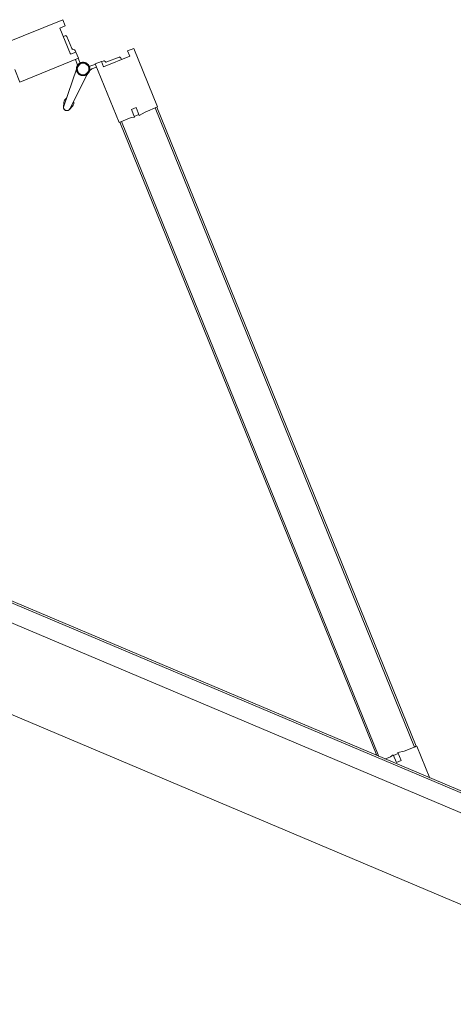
# Model space of a CAD drawing. Header units: millimetres. Extents: x 1512 to 2105, y 794 to 1149.
# Tile 217 of 256: x 1788.422 to 1788.944, y 1106.435 to 1107.619. Entities that reach past the tile are written whole.
import ezdxf

# ---------------------------------------------------------------- set-up
doc = ezdxf.new("R2010")
doc.units = ezdxf.units.MM
doc.layers.add('A-DOOR', color=31, linetype='Continuous', lineweight=9)

# ---------------------------------------------------------------- blocks, each defined once
blk = doc.blocks.new('5-panel_Bi-fold_external_door_10806 - Type 1-225860-اول')
at = {"layer": 'A-DOOR'}
for p, q in [((-1.6227, 0.7434), (-1.6764, 0.6897)), ((-1.617, 0.7378), (-1.6227, 0.7434)), ((-1.6219, 0.7328), (-1.617, 0.7378)), ((-1.5312, 0.7343), (-1.5553, 0.7103)), ((-1.5305, 0.7449), (-1.5362, 0.7393)), ((-1.5362, 0.7393), (-1.5312, 0.7343)), ((-1.4768, 0.6912), (-1.5305, 0.7449)), ((-1.5979, 0.7088), (-1.6219, 0.7328)), ((-1.6124, 0.7268), (-1.6142, 0.7251)), ((-1.6124, 0.7268), (-1.6142, 0.7251)), ((-1.6124, 0.7268), (-1.6142, 0.7251)), ((-1.5992, 0.7157), (-1.6103, 0.7268)), ((-1.5429, 0.7284), (-1.554, 0.7173)), ((-1.539, 0.7266), (-1.5407, 0.7284)), ((-1.539, 0.7266), (-1.5407, 0.7284)), ((-1.539, 0.7266), (-1.5407, 0.7284)), ((-1.593, 0.7137), (-1.5979, 0.7088)), ((-1.5931, 0.7136), (-1.5946, 0.715)), ((-1.5873, 0.7081), (-1.593, 0.7137)), ((-1.5602, 0.7153), (-1.5659, 0.7096)), ((-1.5553, 0.7103), (-1.5602, 0.7153)), ((-1.5586, 0.7165), (-1.56, 0.7151)), ((-1.641, 0.6543), (-1.5873, 0.7081)), ((-1.5901, 0.7052), (-1.5858, 0.701)), ((-1.5821, 0.7025), (-1.5875, 0.7079)), ((-1.5657, 0.7094), (-1.5713, 0.7039)), ((-1.5706, 0.7031), (-1.5708, 0.7033)), ((-1.5706, 0.7031), (-1.5708, 0.7033)), ((-1.5706, 0.7031), (-1.5708, 0.7033)), ((-1.5706, 0.7031), (-1.5708, 0.7033)), ((-1.5706, 0.7031), (-1.5708, 0.7033)), ((-1.5706, 0.7031), (-1.5708, 0.7033)), ((-1.5706, 0.7031), (-1.5708, 0.7033)), ((-1.5706, 0.7031), (-1.5708, 0.7033)), ((-1.5706, 0.7031), (-1.5708, 0.7033)), ((-1.5673, 0.7025), (-1.5631, 0.7068)), ((-1.5659, 0.7096), (-1.5121, 0.6558)), ((-1.5844, 0.695), (-1.5811, 0.648)), ((-1.5731, 0.648), (-1.5698, 0.695)), ((-1.4883, 0.6797), (-1.4768, 0.6912)), ((-1.4789, 0.6891), (-1.4775, 0.6905)), ((-1.4789, 0.6891), (-0.8926, 0.1027)), ((-1.4775, 0.6905), (-0.8912, 0.1042)), ((-1.5045, 0.6762), (-1.5003, 0.6804)), ((-1.4974, 0.6691), (-1.5045, 0.6762)), ((-1.5003, 0.6804), (-1.493, 0.6731)), ((-1.493, 0.6731), (-1.4883, 0.6797)), ((-1.6526, 0.6659), (-1.641, 0.6543)), ((-1.5121, 0.6558), (-1.501, 0.667)), ((-1.501, 0.667), (-1.4974, 0.6691)), ((-1.4982, 0.6698), (-1.4939, 0.6741)), ((-1.5827, 0.6523), (-1.5809, 0.647)), ((-1.5827, 0.6523), (-1.5811, 0.648)), ((-1.5809, 0.647), (-1.5827, 0.6523)), ((-1.5733, 0.647), (-1.5714, 0.6523)), ((-1.5714, 0.6523), (-1.5733, 0.647)), ((-1.5714, 0.6523), (-1.5731, 0.648)), ((-1.5114, 0.6566), (-1.51, 0.658)), ((-1.5114, 0.6566), (-0.9303, 0.0755)), ((-1.51, 0.658), (-0.9275, 0.0755)), ((-1.5809, 0.647), (-1.5811, 0.648)), ((-1.5733, 0.647), (-1.5732, 0.6474)), ((-0.8905, 0.1049), (-0.902, 0.0933)), ((-0.8912, 0.1042), (-0.8926, 0.1027)), ((-0.861, 0.0755), (-0.8905, 0.1049)), ((-0.9126, 0.0842), (-0.9147, 0.0807)), ((-0.9055, 0.0771), (-0.9126, 0.0842)), ((-0.9076, 0.0877), (-0.9118, 0.0835)), ((-0.902, 0.0933), (-0.9086, 0.0887)), ((-0.9086, 0.0887), (-0.9012, 0.0814)), ((2.581, 0.0759), (-2.331, 0.0759)), ((2.581, 0.0737), (-2.331, 0.0737)), ((-0.9147, 0.0807), (-0.9199, 0.0755)), ((-0.9012, 0.0814), (-0.9055, 0.0771)), ((-2.331, 0.0516), (2.581, 0.0516)), ((-2.331, -0.05), (2.581, -0.05))]:
    blk.add_line(p, q, dxfattribs=at)
at = {"layer": 'A-DOOR', "flags": 128}
for points in [[(-1.5771, 0.7063), (-1.5774, 0.7063), (-1.5777, 0.7063), (-1.578, 0.7063), (-1.5784, 0.7062), (-1.5787, 0.7062), (-1.579, 0.7061), (-1.5793, 0.706), (-1.5796, 0.7059), (-1.5799, 0.7058), (-1.5802, 0.7057), (-1.5805, 0.7056), (-1.5808, 0.7054), (-1.5811, 0.7053), (-1.5813, 0.7051), (-1.5816, 0.7049), (-1.5819, 0.7048), (-1.5821, 0.7046), (-1.5824, 0.7044), (-1.5826, 0.7041), (-1.5828, 0.7039), (-1.583, 0.7037), (-1.5832, 0.7034), (-1.5834, 0.7032), (-1.5836, 0.7029), (-1.5838, 0.7027), (-1.584, 0.7024), (-1.5841, 0.7021), (-1.5843, 0.7018), (-1.5844, 0.7015), (-1.5845, 0.7012), (-1.5846, 0.7009), (-1.5847, 0.7006), (-1.5848, 0.7003), (-1.5849, 0.7), (-1.585, 0.6997), (-1.585, 0.6994), (-1.585, 0.6991), (-1.5851, 0.6987), (-1.5851, 0.6984), (-1.5851, 0.6981), (-1.5851, 0.6978), (-1.585, 0.6975), (-1.585, 0.6972), (-1.5849, 0.6968), (-1.5849, 0.6965), (-1.5848, 0.6962), (-1.5847, 0.6959), (-1.5846, 0.6956), (-1.5845, 0.6953), (-1.5844, 0.695), (-1.5842, 0.6947), (-1.5841, 0.6944), (-1.5839, 0.6942), (-1.5837, 0.6939), (-1.5836, 0.6936), (-1.5834, 0.6934), (-1.5832, 0.6931), (-1.5829, 0.6929), (-1.5827, 0.6927), (-1.5825, 0.6924), (-1.5822, 0.6922), (-1.582, 0.692), (-1.5817, 0.6918), (-1.5815, 0.6917), (-1.5812, 0.6915), (-1.5809, 0.6913), (-1.5806, 0.6912), (-1.5804, 0.691), (-1.5801, 0.6909), (-1.5798, 0.6908), (-1.5795, 0.6907), (-1.5792, 0.6906), (-1.5788, 0.6905), (-1.5785, 0.6905), (-1.5782, 0.6904), (-1.5779, 0.6904), (-1.5776, 0.6904), (-1.5773, 0.6903), (-1.5771, 0.6903)], [(-1.5845, 0.7012), (-1.5846, 0.7009), (-1.5847, 0.7006), (-1.5848, 0.7003), (-1.5849, 0.7), (-1.585, 0.6997), (-1.585, 0.6994), (-1.585, 0.6991), (-1.5851, 0.6987), (-1.5851, 0.6984), (-1.5851, 0.6981), (-1.5851, 0.6978), (-1.585, 0.6975), (-1.585, 0.6972), (-1.5849, 0.6968), (-1.5849, 0.6965), (-1.5848, 0.6962), (-1.5847, 0.6959), (-1.5846, 0.6956), (-1.5845, 0.6953)], [(-1.5845, 0.7012), (-1.5846, 0.7009), (-1.5847, 0.7006), (-1.5848, 0.7003), (-1.5849, 0.7), (-1.585, 0.6997), (-1.585, 0.6994), (-1.585, 0.6991), (-1.5851, 0.6987), (-1.5851, 0.6984), (-1.5851, 0.6981), (-1.5851, 0.6978), (-1.585, 0.6975), (-1.585, 0.6972), (-1.5849, 0.6968), (-1.5849, 0.6965), (-1.5848, 0.6962), (-1.5847, 0.6959), (-1.5846, 0.6956), (-1.5845, 0.6953)], [(-1.5845, 0.7012), (-1.5846, 0.7009), (-1.5847, 0.7006), (-1.5848, 0.7003), (-1.5849, 0.7), (-1.585, 0.6997), (-1.585, 0.6994), (-1.585, 0.6991), (-1.5851, 0.6987), (-1.5851, 0.6984), (-1.5851, 0.6981), (-1.5851, 0.6978), (-1.585, 0.6975), (-1.585, 0.6972), (-1.5849, 0.6968), (-1.5849, 0.6965), (-1.5848, 0.6962), (-1.5847, 0.6959), (-1.5846, 0.6956), (-1.5845, 0.6953)], [(-1.5845, 0.7012), (-1.5846, 0.7009), (-1.5847, 0.7006), (-1.5848, 0.7003), (-1.5849, 0.7), (-1.585, 0.6997), (-1.585, 0.6994), (-1.585, 0.6991), (-1.5851, 0.6987), (-1.5851, 0.6984), (-1.5851, 0.6981), (-1.5851, 0.6978), (-1.585, 0.6975), (-1.585, 0.6972), (-1.5849, 0.6968), (-1.5849, 0.6965), (-1.5848, 0.6962), (-1.5847, 0.6959), (-1.5846, 0.6956), (-1.5845, 0.6953)], [(-1.5845, 0.7012), (-1.5846, 0.7009), (-1.5847, 0.7006), (-1.5848, 0.7003), (-1.5849, 0.7), (-1.585, 0.6997), (-1.585, 0.6994), (-1.585, 0.6991), (-1.5851, 0.6987), (-1.5851, 0.6984), (-1.5851, 0.6981), (-1.5851, 0.6978), (-1.585, 0.6975), (-1.585, 0.6972), (-1.5849, 0.6968), (-1.5849, 0.6965), (-1.5848, 0.6962), (-1.5847, 0.6959), (-1.5846, 0.6956), (-1.5845, 0.6953)], [(-1.5845, 0.7012), (-1.5846, 0.7009), (-1.5847, 0.7006), (-1.5848, 0.7003), (-1.5849, 0.7), (-1.585, 0.6997), (-1.585, 0.6994), (-1.585, 0.6991), (-1.5851, 0.6987), (-1.5851, 0.6984), (-1.5851, 0.6981), (-1.5851, 0.6978), (-1.585, 0.6975), (-1.585, 0.6972), (-1.5849, 0.6968), (-1.5849, 0.6965), (-1.5848, 0.6962), (-1.5847, 0.6959), (-1.5846, 0.6956), (-1.5845, 0.6953), (-1.5844, 0.695), (-1.5842, 0.6947), (-1.5841, 0.6944), (-1.5839, 0.6942), (-1.5837, 0.6939), (-1.5836, 0.6936), (-1.5834, 0.6934), (-1.5832, 0.6931), (-1.5829, 0.6929), (-1.5827, 0.6927), (-1.5825, 0.6924), (-1.5822, 0.6922), (-1.582, 0.692), (-1.5817, 0.6918), (-1.5815, 0.6917), (-1.5812, 0.6915), (-1.5809, 0.6913), (-1.5806, 0.6912), (-1.5804, 0.691)], [(-1.5845, 0.7012), (-1.5846, 0.7009), (-1.5847, 0.7006), (-1.5848, 0.7003), (-1.5849, 0.7), (-1.585, 0.6997), (-1.585, 0.6994), (-1.585, 0.6991), (-1.5851, 0.6987), (-1.5851, 0.6984), (-1.5851, 0.6981), (-1.5851, 0.6978), (-1.585, 0.6975), (-1.585, 0.6972), (-1.5849, 0.6968), (-1.5849, 0.6965), (-1.5848, 0.6962), (-1.5847, 0.6959), (-1.5846, 0.6956), (-1.5845, 0.6953), (-1.5844, 0.695), (-1.5842, 0.6947), (-1.5841, 0.6944), (-1.5839, 0.6942), (-1.5837, 0.6939), (-1.5836, 0.6936), (-1.5834, 0.6934), (-1.5832, 0.6931), (-1.5829, 0.6929), (-1.5827, 0.6927), (-1.5825, 0.6924), (-1.5822, 0.6922), (-1.582, 0.692), (-1.5817, 0.6918), (-1.5815, 0.6917), (-1.5812, 0.6915), (-1.5809, 0.6913), (-1.5806, 0.6912), (-1.5804, 0.691)], [(-1.5845, 0.7012), (-1.5846, 0.7009), (-1.5847, 0.7006), (-1.5848, 0.7003), (-1.5849, 0.7), (-1.585, 0.6997), (-1.585, 0.6994), (-1.585, 0.6991), (-1.5851, 0.6987), (-1.5851, 0.6984), (-1.5851, 0.6981), (-1.5851, 0.6978), (-1.585, 0.6975), (-1.585, 0.6972), (-1.5849, 0.6968), (-1.5849, 0.6965), (-1.5848, 0.6962), (-1.5847, 0.6959), (-1.5846, 0.6956), (-1.5845, 0.6953), (-1.5844, 0.695), (-1.5842, 0.6947), (-1.5841, 0.6944), (-1.5839, 0.6942), (-1.5837, 0.6939), (-1.5836, 0.6936), (-1.5834, 0.6934), (-1.5832, 0.6931), (-1.5829, 0.6929), (-1.5827, 0.6927), (-1.5825, 0.6924), (-1.5822, 0.6922), (-1.582, 0.692), (-1.5817, 0.6918), (-1.5815, 0.6917), (-1.5812, 0.6915), (-1.5809, 0.6913), (-1.5806, 0.6912), (-1.5804, 0.691)], [(-1.5845, 0.7012), (-1.5846, 0.7009), (-1.5847, 0.7006), (-1.5848, 0.7003), (-1.5849, 0.7), (-1.585, 0.6997), (-1.585, 0.6994), (-1.585, 0.6991), (-1.5851, 0.6987), (-1.5851, 0.6984), (-1.5851, 0.6981), (-1.5851, 0.6978), (-1.585, 0.6975), (-1.585, 0.6972), (-1.5849, 0.6968), (-1.5849, 0.6965), (-1.5848, 0.6962), (-1.5847, 0.6959), (-1.5846, 0.6956), (-1.5845, 0.6953), (-1.5844, 0.695), (-1.5842, 0.6947), (-1.5841, 0.6944), (-1.5839, 0.6942), (-1.5837, 0.6939), (-1.5836, 0.6936), (-1.5834, 0.6934), (-1.5832, 0.6931), (-1.5829, 0.6929), (-1.5827, 0.6927), (-1.5825, 0.6924), (-1.5822, 0.6922), (-1.582, 0.692), (-1.5817, 0.6918), (-1.5815, 0.6917), (-1.5812, 0.6915), (-1.5809, 0.6913), (-1.5806, 0.6912), (-1.5804, 0.691)], [(-1.5845, 0.7012), (-1.5846, 0.7009), (-1.5847, 0.7006), (-1.5848, 0.7003), (-1.5849, 0.7), (-1.585, 0.6997), (-1.585, 0.6994), (-1.585, 0.6991), (-1.5851, 0.6987), (-1.5851, 0.6984), (-1.5851, 0.6981), (-1.5851, 0.6978), (-1.585, 0.6975), (-1.585, 0.6972), (-1.5849, 0.6968), (-1.5849, 0.6965), (-1.5848, 0.6962), (-1.5847, 0.6959), (-1.5846, 0.6956), (-1.5845, 0.6953)], [(-1.5845, 0.7012), (-1.5846, 0.7009), (-1.5847, 0.7006), (-1.5848, 0.7003), (-1.5849, 0.7), (-1.585, 0.6997), (-1.585, 0.6994), (-1.585, 0.6991), (-1.5851, 0.6987), (-1.5851, 0.6984), (-1.5851, 0.6981), (-1.5851, 0.6978), (-1.585, 0.6975), (-1.585, 0.6972), (-1.5849, 0.6968), (-1.5849, 0.6965), (-1.5848, 0.6962), (-1.5847, 0.6959), (-1.5846, 0.6956), (-1.5845, 0.6953)], [(-1.5845, 0.7012), (-1.5846, 0.7009), (-1.5847, 0.7006), (-1.5848, 0.7003), (-1.5849, 0.7), (-1.585, 0.6997), (-1.585, 0.6994), (-1.585, 0.6991), (-1.5851, 0.6987), (-1.5851, 0.6984), (-1.5851, 0.6981), (-1.5851, 0.6978), (-1.585, 0.6975), (-1.585, 0.6972), (-1.5849, 0.6968), (-1.5849, 0.6965), (-1.5848, 0.6962), (-1.5847, 0.6959), (-1.5846, 0.6956), (-1.5845, 0.6953)], [(-1.5845, 0.7012), (-1.5846, 0.7009), (-1.5847, 0.7006), (-1.5848, 0.7003), (-1.5849, 0.7), (-1.585, 0.6997), (-1.585, 0.6994), (-1.585, 0.6991), (-1.5851, 0.6987), (-1.5851, 0.6984), (-1.5851, 0.6981), (-1.5851, 0.6978), (-1.585, 0.6975), (-1.585, 0.6972), (-1.5849, 0.6968), (-1.5849, 0.6965), (-1.5848, 0.6962), (-1.5847, 0.6959), (-1.5846, 0.6956), (-1.5845, 0.6953)], [(-1.5771, 0.7063), (-1.5774, 0.7063), (-1.5777, 0.7063), (-1.578, 0.7063), (-1.5784, 0.7062), (-1.5787, 0.7062), (-1.579, 0.7061), (-1.5793, 0.706), (-1.5796, 0.7059), (-1.5799, 0.7058), (-1.5802, 0.7057), (-1.5805, 0.7056), (-1.5808, 0.7054), (-1.5811, 0.7053), (-1.5813, 0.7051), (-1.5816, 0.7049), (-1.5819, 0.7048), (-1.5821, 0.7046), (-1.5824, 0.7044), (-1.5826, 0.7041), (-1.5828, 0.7039), (-1.583, 0.7037)], [(-1.5771, 0.7063), (-1.5774, 0.7063), (-1.5777, 0.7063), (-1.578, 0.7063), (-1.5784, 0.7062), (-1.5787, 0.7062), (-1.579, 0.7061), (-1.5793, 0.706), (-1.5796, 0.7059), (-1.5799, 0.7058), (-1.5802, 0.7057), (-1.5805, 0.7056), (-1.5808, 0.7054), (-1.5811, 0.7053), (-1.5813, 0.7051), (-1.5816, 0.7049), (-1.5819, 0.7048), (-1.5821, 0.7046), (-1.5824, 0.7044), (-1.5826, 0.7041), (-1.5828, 0.7039), (-1.583, 0.7037)], [(-1.5771, 0.7063), (-1.5774, 0.7063), (-1.5777, 0.7063), (-1.578, 0.7063), (-1.5784, 0.7062), (-1.5787, 0.7062), (-1.579, 0.7061), (-1.5793, 0.706), (-1.5796, 0.7059), (-1.5799, 0.7058), (-1.5802, 0.7057), (-1.5805, 0.7056), (-1.5808, 0.7054), (-1.5811, 0.7053), (-1.5813, 0.7051), (-1.5816, 0.7049), (-1.5819, 0.7048), (-1.5821, 0.7046), (-1.5824, 0.7044), (-1.5826, 0.7041), (-1.5828, 0.7039), (-1.583, 0.7037)], [(-1.5771, 0.7063), (-1.5774, 0.7063), (-1.5777, 0.7063), (-1.578, 0.7063), (-1.5784, 0.7062), (-1.5787, 0.7062), (-1.579, 0.7061), (-1.5793, 0.706), (-1.5796, 0.7059), (-1.5799, 0.7058), (-1.5802, 0.7057), (-1.5805, 0.7056), (-1.5808, 0.7054), (-1.5811, 0.7053), (-1.5813, 0.7051), (-1.5816, 0.7049), (-1.5819, 0.7048), (-1.5821, 0.7046), (-1.5824, 0.7044), (-1.5826, 0.7041), (-1.5828, 0.7039), (-1.583, 0.7037)], [(-1.5771, 0.7063), (-1.5774, 0.7063), (-1.5777, 0.7063), (-1.578, 0.7063), (-1.5784, 0.7062), (-1.5787, 0.7062), (-1.579, 0.7061), (-1.5793, 0.706), (-1.5796, 0.7059), (-1.5799, 0.7058), (-1.5802, 0.7057), (-1.5805, 0.7056), (-1.5808, 0.7054), (-1.5811, 0.7053), (-1.5813, 0.7051), (-1.5816, 0.7049), (-1.5819, 0.7048), (-1.5821, 0.7046), (-1.5824, 0.7044), (-1.5826, 0.7041), (-1.5828, 0.7039), (-1.583, 0.7037)], [(-1.5771, 0.7063), (-1.5774, 0.7063), (-1.5777, 0.7063), (-1.578, 0.7063), (-1.5784, 0.7062), (-1.5787, 0.7062), (-1.579, 0.7061), (-1.5793, 0.706), (-1.5796, 0.7059), (-1.5799, 0.7058), (-1.5802, 0.7057), (-1.5805, 0.7056), (-1.5808, 0.7054), (-1.5811, 0.7053), (-1.5813, 0.7051), (-1.5816, 0.7049), (-1.5819, 0.7048), (-1.5821, 0.7046), (-1.5824, 0.7044), (-1.5826, 0.7041), (-1.5828, 0.7039), (-1.583, 0.7037)], [(-1.5771, 0.7063), (-1.5774, 0.7063), (-1.5777, 0.7063), (-1.578, 0.7063), (-1.5784, 0.7062), (-1.5787, 0.7062), (-1.579, 0.7061), (-1.5793, 0.706), (-1.5796, 0.7059), (-1.5799, 0.7058), (-1.5802, 0.7057), (-1.5805, 0.7056), (-1.5808, 0.7054), (-1.5811, 0.7053), (-1.5813, 0.7051), (-1.5816, 0.7049), (-1.5819, 0.7048), (-1.5821, 0.7046), (-1.5824, 0.7044), (-1.5826, 0.7041), (-1.5828, 0.7039), (-1.583, 0.7037)], [(-1.5771, 0.7063), (-1.5774, 0.7063), (-1.5777, 0.7063), (-1.578, 0.7063), (-1.5784, 0.7062), (-1.5787, 0.7062), (-1.579, 0.7061), (-1.5793, 0.706), (-1.5796, 0.7059), (-1.5799, 0.7058), (-1.5802, 0.7057), (-1.5805, 0.7056), (-1.5808, 0.7054), (-1.5811, 0.7053), (-1.5813, 0.7051), (-1.5816, 0.7049), (-1.5819, 0.7048), (-1.5821, 0.7046), (-1.5824, 0.7044), (-1.5826, 0.7041), (-1.5828, 0.7039), (-1.583, 0.7037)], [(-1.5771, 0.7063), (-1.5774, 0.7063), (-1.5777, 0.7063), (-1.578, 0.7063), (-1.5784, 0.7062), (-1.5787, 0.7062), (-1.579, 0.7061), (-1.5793, 0.706), (-1.5796, 0.7059), (-1.5799, 0.7058), (-1.5802, 0.7057), (-1.5805, 0.7056), (-1.5808, 0.7054), (-1.5811, 0.7053), (-1.5813, 0.7051), (-1.5816, 0.7049), (-1.5819, 0.7048), (-1.5821, 0.7046), (-1.5824, 0.7044), (-1.5826, 0.7041), (-1.5828, 0.7039), (-1.583, 0.7037)], [(-1.5771, 0.7063), (-1.5774, 0.7063), (-1.5777, 0.7063), (-1.578, 0.7063), (-1.5784, 0.7062), (-1.5787, 0.7062), (-1.579, 0.7061), (-1.5793, 0.706), (-1.5796, 0.7059), (-1.5799, 0.7058), (-1.5802, 0.7057), (-1.5805, 0.7056), (-1.5808, 0.7054), (-1.5811, 0.7053), (-1.5813, 0.7051), (-1.5816, 0.7049), (-1.5819, 0.7048), (-1.5821, 0.7046), (-1.5824, 0.7044), (-1.5826, 0.7041), (-1.5828, 0.7039), (-1.583, 0.7037)], [(-1.5771, 0.7063), (-1.5774, 0.7063), (-1.5777, 0.7063), (-1.578, 0.7063), (-1.5784, 0.7062), (-1.5787, 0.7062), (-1.579, 0.7061), (-1.5793, 0.706), (-1.5796, 0.7059), (-1.5799, 0.7058), (-1.5802, 0.7057), (-1.5805, 0.7056), (-1.5808, 0.7054), (-1.5811, 0.7053), (-1.5813, 0.7051), (-1.5816, 0.7049), (-1.5819, 0.7048), (-1.5821, 0.7046), (-1.5824, 0.7044), (-1.5826, 0.7041), (-1.5828, 0.7039), (-1.583, 0.7037)], [(-1.5771, 0.7063), (-1.5774, 0.7063), (-1.5777, 0.7063), (-1.578, 0.7063), (-1.5784, 0.7062), (-1.5787, 0.7062), (-1.579, 0.7061), (-1.5793, 0.706), (-1.5796, 0.7059), (-1.5799, 0.7058), (-1.5802, 0.7057), (-1.5805, 0.7056), (-1.5808, 0.7054), (-1.5811, 0.7053), (-1.5813, 0.7051), (-1.5816, 0.7049), (-1.5819, 0.7048), (-1.5821, 0.7046), (-1.5824, 0.7044), (-1.5826, 0.7041), (-1.5828, 0.7039), (-1.583, 0.7037)], [(-1.5771, 0.7063), (-1.5774, 0.7063), (-1.5777, 0.7063), (-1.578, 0.7063), (-1.5784, 0.7062), (-1.5787, 0.7062), (-1.579, 0.7061), (-1.5793, 0.706), (-1.5796, 0.7059), (-1.5799, 0.7058), (-1.5802, 0.7057), (-1.5805, 0.7056), (-1.5808, 0.7054), (-1.5811, 0.7053), (-1.5813, 0.7051), (-1.5816, 0.7049), (-1.5819, 0.7048), (-1.5821, 0.7046), (-1.5824, 0.7044), (-1.5826, 0.7041), (-1.5828, 0.7039), (-1.583, 0.7037)], [(-1.5712, 0.7038), (-1.5714, 0.704), (-1.5717, 0.7042), (-1.5719, 0.7045), (-1.5722, 0.7047), (-1.5724, 0.7048), (-1.5727, 0.705), (-1.573, 0.7052), (-1.5732, 0.7054), (-1.5735, 0.7055), (-1.5738, 0.7056), (-1.5741, 0.7058), (-1.5744, 0.7059), (-1.5747, 0.706), (-1.575, 0.7061), (-1.5753, 0.7061), (-1.5756, 0.7062), (-1.576, 0.7063), (-1.5763, 0.7063), (-1.5766, 0.7063), (-1.5769, 0.7063), (-1.5771, 0.7063)], [(-1.5771, 0.6903), (-1.5768, 0.6903), (-1.5764, 0.6904), (-1.5761, 0.6904), (-1.5758, 0.6904), (-1.5755, 0.6905), (-1.5752, 0.6906), (-1.5749, 0.6907), (-1.5746, 0.6907), (-1.5743, 0.6909), (-1.574, 0.691), (-1.5737, 0.6911), (-1.5734, 0.6912), (-1.5731, 0.6914), (-1.5728, 0.6916), (-1.5726, 0.6917), (-1.5723, 0.6919), (-1.5721, 0.6921), (-1.5718, 0.6923), (-1.5716, 0.6925), (-1.5713, 0.6928), (-1.5711, 0.693), (-1.5709, 0.6932), (-1.5707, 0.6935), (-1.5705, 0.6938), (-1.5704, 0.694), (-1.5702, 0.6943), (-1.57, 0.6946), (-1.5699, 0.6949), (-1.5697, 0.6951), (-1.5696, 0.6954), (-1.5695, 0.6957), (-1.5694, 0.696), (-1.5693, 0.6964), (-1.5693, 0.6967), (-1.5692, 0.697), (-1.5692, 0.6973), (-1.5691, 0.6976), (-1.5691, 0.6979), (-1.5691, 0.6983), (-1.5691, 0.6986), (-1.5691, 0.6989), (-1.5691, 0.6992), (-1.5692, 0.6995), (-1.5692, 0.6998), (-1.5693, 0.7002), (-1.5694, 0.7005), (-1.5695, 0.7008), (-1.5696, 0.7011), (-1.5697, 0.7014), (-1.5698, 0.7017), (-1.5699, 0.702), (-1.5701, 0.7022), (-1.5703, 0.7025), (-1.5704, 0.7028), (-1.5706, 0.7031), (-1.5708, 0.7033), (-1.571, 0.7036), (-1.5712, 0.7038), (-1.5714, 0.704), (-1.5717, 0.7042), (-1.5719, 0.7045), (-1.5722, 0.7047), (-1.5724, 0.7048), (-1.5727, 0.705), (-1.573, 0.7052), (-1.5732, 0.7054), (-1.5735, 0.7055), (-1.5738, 0.7056), (-1.5741, 0.7058), (-1.5744, 0.7059), (-1.5747, 0.706), (-1.575, 0.7061), (-1.5753, 0.7061), (-1.5756, 0.7062), (-1.576, 0.7063), (-1.5763, 0.7063), (-1.5766, 0.7063), (-1.5769, 0.7063), (-1.5771, 0.7063)], [(-1.5712, 0.7038), (-1.5714, 0.704), (-1.5717, 0.7042), (-1.5719, 0.7045), (-1.5722, 0.7047), (-1.5724, 0.7048), (-1.5727, 0.705), (-1.573, 0.7052), (-1.5732, 0.7054), (-1.5735, 0.7055), (-1.5738, 0.7056), (-1.5741, 0.7058), (-1.5744, 0.7059), (-1.5747, 0.706), (-1.575, 0.7061), (-1.5753, 0.7061), (-1.5756, 0.7062), (-1.576, 0.7063), (-1.5763, 0.7063), (-1.5766, 0.7063), (-1.5769, 0.7063), (-1.5771, 0.7063)], [(-1.5712, 0.7038), (-1.5714, 0.704), (-1.5717, 0.7042), (-1.5719, 0.7045), (-1.5722, 0.7047), (-1.5724, 0.7048), (-1.5727, 0.705), (-1.573, 0.7052), (-1.5732, 0.7054), (-1.5735, 0.7055), (-1.5738, 0.7056), (-1.5741, 0.7058), (-1.5744, 0.7059), (-1.5747, 0.706), (-1.575, 0.7061), (-1.5753, 0.7061), (-1.5756, 0.7062), (-1.576, 0.7063), (-1.5763, 0.7063), (-1.5766, 0.7063), (-1.5769, 0.7063), (-1.5771, 0.7063)], [(-1.5712, 0.7038), (-1.5714, 0.704), (-1.5717, 0.7042), (-1.5719, 0.7045), (-1.5722, 0.7047), (-1.5724, 0.7048), (-1.5727, 0.705), (-1.573, 0.7052), (-1.5732, 0.7054), (-1.5735, 0.7055), (-1.5738, 0.7056), (-1.5741, 0.7058), (-1.5744, 0.7059), (-1.5747, 0.706), (-1.575, 0.7061), (-1.5753, 0.7061), (-1.5756, 0.7062), (-1.576, 0.7063), (-1.5763, 0.7063), (-1.5766, 0.7063), (-1.5769, 0.7063), (-1.5771, 0.7063)], [(-1.5771, 0.6903), (-1.5768, 0.6903), (-1.5764, 0.6904), (-1.5761, 0.6904), (-1.5758, 0.6904), (-1.5755, 0.6905), (-1.5752, 0.6906), (-1.5749, 0.6907), (-1.5746, 0.6907), (-1.5743, 0.6909), (-1.574, 0.691), (-1.5737, 0.6911), (-1.5734, 0.6912), (-1.5731, 0.6914), (-1.5728, 0.6916), (-1.5726, 0.6917), (-1.5723, 0.6919), (-1.5721, 0.6921), (-1.5718, 0.6923), (-1.5716, 0.6925), (-1.5713, 0.6928), (-1.5711, 0.693), (-1.5709, 0.6932), (-1.5707, 0.6935), (-1.5705, 0.6938), (-1.5704, 0.694), (-1.5702, 0.6943), (-1.57, 0.6946), (-1.5699, 0.6949), (-1.5697, 0.6951), (-1.5696, 0.6954), (-1.5695, 0.6957), (-1.5694, 0.696), (-1.5693, 0.6964), (-1.5693, 0.6967), (-1.5692, 0.697), (-1.5692, 0.6973), (-1.5691, 0.6976), (-1.5691, 0.6979), (-1.5691, 0.6983), (-1.5691, 0.6986), (-1.5691, 0.6989), (-1.5691, 0.6992), (-1.5692, 0.6995), (-1.5692, 0.6998), (-1.5693, 0.7002), (-1.5694, 0.7005), (-1.5695, 0.7008), (-1.5696, 0.7011), (-1.5697, 0.7014), (-1.5698, 0.7017), (-1.5699, 0.702), (-1.5701, 0.7022), (-1.5703, 0.7025), (-1.5704, 0.7028), (-1.5706, 0.7031), (-1.5708, 0.7033)], [(-1.5771, 0.6903), (-1.5768, 0.6903), (-1.5764, 0.6904), (-1.5761, 0.6904), (-1.5758, 0.6904), (-1.5755, 0.6905), (-1.5752, 0.6906), (-1.5749, 0.6907), (-1.5746, 0.6907), (-1.5743, 0.6909), (-1.574, 0.691), (-1.5737, 0.6911), (-1.5734, 0.6912), (-1.5731, 0.6914), (-1.5728, 0.6916), (-1.5726, 0.6917), (-1.5723, 0.6919), (-1.5721, 0.6921), (-1.5718, 0.6923), (-1.5716, 0.6925), (-1.5713, 0.6928), (-1.5711, 0.693), (-1.5709, 0.6932), (-1.5707, 0.6935), (-1.5705, 0.6938), (-1.5704, 0.694), (-1.5702, 0.6943), (-1.57, 0.6946), (-1.5699, 0.6949), (-1.5697, 0.6951), (-1.5696, 0.6954), (-1.5695, 0.6957), (-1.5694, 0.696), (-1.5693, 0.6964), (-1.5693, 0.6967), (-1.5692, 0.697), (-1.5692, 0.6973), (-1.5691, 0.6976), (-1.5691, 0.6979), (-1.5691, 0.6983), (-1.5691, 0.6986), (-1.5691, 0.6989), (-1.5691, 0.6992), (-1.5692, 0.6995), (-1.5692, 0.6998), (-1.5693, 0.7002), (-1.5694, 0.7005), (-1.5695, 0.7008), (-1.5696, 0.7011), (-1.5697, 0.7014), (-1.5698, 0.7017), (-1.5699, 0.702), (-1.5701, 0.7022), (-1.5703, 0.7025), (-1.5704, 0.7028), (-1.5706, 0.7031), (-1.5708, 0.7033)], [(-1.5771, 0.6903), (-1.5768, 0.6903), (-1.5764, 0.6904), (-1.5761, 0.6904), (-1.5758, 0.6904), (-1.5755, 0.6905), (-1.5752, 0.6906), (-1.5749, 0.6907), (-1.5746, 0.6907), (-1.5743, 0.6909), (-1.574, 0.691), (-1.5737, 0.6911), (-1.5734, 0.6912), (-1.5731, 0.6914), (-1.5728, 0.6916), (-1.5726, 0.6917), (-1.5723, 0.6919), (-1.5721, 0.6921), (-1.5718, 0.6923), (-1.5716, 0.6925), (-1.5713, 0.6928), (-1.5711, 0.693), (-1.5709, 0.6932), (-1.5707, 0.6935), (-1.5705, 0.6938), (-1.5704, 0.694), (-1.5702, 0.6943), (-1.57, 0.6946), (-1.5699, 0.6949), (-1.5697, 0.6951), (-1.5696, 0.6954), (-1.5695, 0.6957), (-1.5694, 0.696), (-1.5693, 0.6964), (-1.5693, 0.6967), (-1.5692, 0.697), (-1.5692, 0.6973), (-1.5691, 0.6976), (-1.5691, 0.6979), (-1.5691, 0.6983), (-1.5691, 0.6986), (-1.5691, 0.6989), (-1.5691, 0.6992), (-1.5692, 0.6995), (-1.5692, 0.6998), (-1.5693, 0.7002), (-1.5694, 0.7005), (-1.5695, 0.7008), (-1.5696, 0.7011), (-1.5697, 0.7014), (-1.5698, 0.7017), (-1.5699, 0.702), (-1.5701, 0.7022), (-1.5703, 0.7025), (-1.5704, 0.7028), (-1.5706, 0.7031), (-1.5708, 0.7033)], [(-1.5771, 0.6903), (-1.5768, 0.6903), (-1.5764, 0.6904), (-1.5761, 0.6904), (-1.5758, 0.6904), (-1.5755, 0.6905), (-1.5752, 0.6906), (-1.5749, 0.6907), (-1.5746, 0.6907), (-1.5743, 0.6909), (-1.574, 0.691), (-1.5737, 0.6911), (-1.5734, 0.6912), (-1.5731, 0.6914), (-1.5728, 0.6916), (-1.5726, 0.6917), (-1.5723, 0.6919), (-1.5721, 0.6921), (-1.5718, 0.6923), (-1.5716, 0.6925), (-1.5713, 0.6928), (-1.5711, 0.693), (-1.5709, 0.6932), (-1.5707, 0.6935), (-1.5705, 0.6938), (-1.5704, 0.694), (-1.5702, 0.6943), (-1.57, 0.6946), (-1.5699, 0.6949), (-1.5697, 0.6951), (-1.5696, 0.6954), (-1.5695, 0.6957), (-1.5694, 0.696), (-1.5693, 0.6964), (-1.5693, 0.6967), (-1.5692, 0.697), (-1.5692, 0.6973), (-1.5691, 0.6976), (-1.5691, 0.6979), (-1.5691, 0.6983), (-1.5691, 0.6986), (-1.5691, 0.6989), (-1.5691, 0.6992), (-1.5692, 0.6995), (-1.5692, 0.6998), (-1.5693, 0.7002), (-1.5694, 0.7005), (-1.5695, 0.7008), (-1.5696, 0.7011), (-1.5697, 0.7014), (-1.5698, 0.7017), (-1.5699, 0.702), (-1.5701, 0.7022), (-1.5703, 0.7025), (-1.5704, 0.7028), (-1.5706, 0.7031), (-1.5708, 0.7033)], [(-1.5741, 0.7058), (-1.5744, 0.7059), (-1.5747, 0.706), (-1.575, 0.7061), (-1.5753, 0.7061), (-1.5756, 0.7062), (-1.576, 0.7063), (-1.5763, 0.7063), (-1.5766, 0.7063)], [(-1.5741, 0.7058), (-1.5744, 0.7059), (-1.5747, 0.706), (-1.575, 0.7061), (-1.5753, 0.7061), (-1.5756, 0.7062), (-1.576, 0.7063), (-1.5763, 0.7063), (-1.5766, 0.7063)], [(-1.5741, 0.7058), (-1.5744, 0.7059), (-1.5747, 0.706), (-1.575, 0.7061), (-1.5753, 0.7061), (-1.5756, 0.7062), (-1.576, 0.7063), (-1.5763, 0.7063), (-1.5766, 0.7063)], [(-1.5741, 0.7058), (-1.5744, 0.7059), (-1.5747, 0.706), (-1.575, 0.7061), (-1.5753, 0.7061), (-1.5756, 0.7062), (-1.576, 0.7063), (-1.5763, 0.7063), (-1.5766, 0.7063)], [(-1.5741, 0.7058), (-1.5744, 0.7059), (-1.5747, 0.706), (-1.575, 0.7061), (-1.5753, 0.7061), (-1.5756, 0.7062), (-1.576, 0.7063), (-1.5763, 0.7063), (-1.5766, 0.7063)], [(-1.5741, 0.7058), (-1.5744, 0.7059), (-1.5747, 0.706), (-1.575, 0.7061), (-1.5753, 0.7061), (-1.5756, 0.7062), (-1.576, 0.7063), (-1.5763, 0.7063), (-1.5766, 0.7063)], [(-1.5741, 0.7058), (-1.5744, 0.7059), (-1.5747, 0.706), (-1.575, 0.7061), (-1.5753, 0.7061), (-1.5756, 0.7062), (-1.576, 0.7063), (-1.5763, 0.7063), (-1.5766, 0.7063)], [(-1.5741, 0.7058), (-1.5744, 0.7059), (-1.5747, 0.706), (-1.575, 0.7061), (-1.5753, 0.7061), (-1.5756, 0.7062), (-1.576, 0.7063), (-1.5763, 0.7063), (-1.5766, 0.7063)], [(-1.5741, 0.7058), (-1.5744, 0.7059), (-1.5747, 0.706), (-1.575, 0.7061), (-1.5753, 0.7061), (-1.5756, 0.7062), (-1.576, 0.7063), (-1.5763, 0.7063), (-1.5766, 0.7063)], [(-1.5712, 0.7038), (-1.5714, 0.704), (-1.5717, 0.7042), (-1.5719, 0.7045), (-1.5722, 0.7047), (-1.5724, 0.7048), (-1.5727, 0.705), (-1.573, 0.7052), (-1.5732, 0.7054), (-1.5735, 0.7055), (-1.5738, 0.7056)], [(-1.5712, 0.7038), (-1.5714, 0.704), (-1.5717, 0.7042), (-1.5719, 0.7045), (-1.5722, 0.7047), (-1.5724, 0.7048), (-1.5727, 0.705), (-1.573, 0.7052), (-1.5732, 0.7054), (-1.5735, 0.7055), (-1.5738, 0.7056)], [(-1.5712, 0.7038), (-1.5714, 0.704), (-1.5717, 0.7042), (-1.5719, 0.7045), (-1.5722, 0.7047), (-1.5724, 0.7048), (-1.5727, 0.705), (-1.573, 0.7052), (-1.5732, 0.7054), (-1.5735, 0.7055), (-1.5738, 0.7056)], [(-1.5712, 0.7038), (-1.5714, 0.704), (-1.5717, 0.7042), (-1.5719, 0.7045), (-1.5722, 0.7047), (-1.5724, 0.7048), (-1.5727, 0.705), (-1.573, 0.7052), (-1.5732, 0.7054), (-1.5735, 0.7055), (-1.5738, 0.7056)], [(-1.5712, 0.7038), (-1.5714, 0.704), (-1.5717, 0.7042), (-1.5719, 0.7045), (-1.5722, 0.7047), (-1.5724, 0.7048), (-1.5727, 0.705), (-1.573, 0.7052), (-1.5732, 0.7054), (-1.5735, 0.7055), (-1.5738, 0.7056)], [(-1.5712, 0.7038), (-1.5714, 0.704), (-1.5717, 0.7042), (-1.5719, 0.7045), (-1.5722, 0.7047), (-1.5724, 0.7048), (-1.5727, 0.705), (-1.573, 0.7052), (-1.5732, 0.7054), (-1.5735, 0.7055), (-1.5738, 0.7056)], [(-1.5712, 0.7038), (-1.5714, 0.704), (-1.5717, 0.7042), (-1.5719, 0.7045), (-1.5722, 0.7047), (-1.5724, 0.7048), (-1.5727, 0.705), (-1.573, 0.7052), (-1.5732, 0.7054), (-1.5735, 0.7055), (-1.5738, 0.7056)], [(-1.5712, 0.7038), (-1.5714, 0.704), (-1.5717, 0.7042), (-1.5719, 0.7045), (-1.5722, 0.7047), (-1.5724, 0.7048), (-1.5727, 0.705), (-1.573, 0.7052), (-1.5732, 0.7054), (-1.5735, 0.7055), (-1.5738, 0.7056)], [(-1.5712, 0.7038), (-1.5714, 0.704), (-1.5717, 0.7042), (-1.5719, 0.7045), (-1.5722, 0.7047), (-1.5724, 0.7048), (-1.5727, 0.705), (-1.573, 0.7052), (-1.5732, 0.7054), (-1.5735, 0.7055), (-1.5738, 0.7056)], [(-1.5696, 0.6954), (-1.5695, 0.6957), (-1.5694, 0.696), (-1.5693, 0.6964), (-1.5693, 0.6967), (-1.5692, 0.697), (-1.5692, 0.6973), (-1.5691, 0.6976), (-1.5691, 0.6979), (-1.5691, 0.6983), (-1.5691, 0.6986), (-1.5691, 0.6989), (-1.5691, 0.6992), (-1.5692, 0.6995), (-1.5692, 0.6998), (-1.5693, 0.7002), (-1.5694, 0.7005), (-1.5695, 0.7008), (-1.5696, 0.7011), (-1.5697, 0.7014), (-1.5698, 0.7017), (-1.5699, 0.702), (-1.5701, 0.7022)], [(-1.5696, 0.6954), (-1.5695, 0.6957), (-1.5694, 0.696), (-1.5693, 0.6964), (-1.5693, 0.6967), (-1.5692, 0.697), (-1.5692, 0.6973), (-1.5691, 0.6976), (-1.5691, 0.6979), (-1.5691, 0.6983), (-1.5691, 0.6986), (-1.5691, 0.6989), (-1.5691, 0.6992), (-1.5692, 0.6995), (-1.5692, 0.6998), (-1.5693, 0.7002), (-1.5694, 0.7005), (-1.5695, 0.7008), (-1.5696, 0.7011), (-1.5697, 0.7014), (-1.5698, 0.7017), (-1.5699, 0.702)], [(-1.5696, 0.6954), (-1.5695, 0.6957), (-1.5694, 0.696), (-1.5693, 0.6964), (-1.5693, 0.6967), (-1.5692, 0.697), (-1.5692, 0.6973), (-1.5691, 0.6976), (-1.5691, 0.6979), (-1.5691, 0.6983), (-1.5691, 0.6986), (-1.5691, 0.6989), (-1.5691, 0.6992), (-1.5692, 0.6995), (-1.5692, 0.6998), (-1.5693, 0.7002), (-1.5694, 0.7005), (-1.5695, 0.7008), (-1.5696, 0.7011), (-1.5697, 0.7014), (-1.5698, 0.7017), (-1.5699, 0.702)], [(-1.5696, 0.6954), (-1.5695, 0.6957), (-1.5694, 0.696), (-1.5693, 0.6964), (-1.5693, 0.6967), (-1.5692, 0.697), (-1.5692, 0.6973), (-1.5691, 0.6976), (-1.5691, 0.6979), (-1.5691, 0.6983), (-1.5691, 0.6986), (-1.5691, 0.6989), (-1.5691, 0.6992), (-1.5692, 0.6995), (-1.5692, 0.6998), (-1.5693, 0.7002), (-1.5694, 0.7005), (-1.5695, 0.7008), (-1.5696, 0.7011), (-1.5697, 0.7014), (-1.5698, 0.7017), (-1.5699, 0.702)], [(-1.5696, 0.6954), (-1.5695, 0.6957), (-1.5694, 0.696), (-1.5693, 0.6964), (-1.5693, 0.6967), (-1.5692, 0.697), (-1.5692, 0.6973), (-1.5691, 0.6976), (-1.5691, 0.6979), (-1.5691, 0.6983), (-1.5691, 0.6986), (-1.5691, 0.6989), (-1.5691, 0.6992), (-1.5692, 0.6995), (-1.5692, 0.6998), (-1.5693, 0.7002), (-1.5694, 0.7005), (-1.5695, 0.7008), (-1.5696, 0.7011), (-1.5697, 0.7014), (-1.5698, 0.7017), (-1.5699, 0.702)], [(-1.5696, 0.6954), (-1.5695, 0.6957), (-1.5694, 0.696), (-1.5693, 0.6964), (-1.5693, 0.6967), (-1.5692, 0.697), (-1.5692, 0.6973), (-1.5691, 0.6976), (-1.5691, 0.6979), (-1.5691, 0.6983), (-1.5691, 0.6986), (-1.5691, 0.6989), (-1.5691, 0.6992), (-1.5692, 0.6995), (-1.5692, 0.6998), (-1.5693, 0.7002), (-1.5694, 0.7005), (-1.5695, 0.7008), (-1.5696, 0.7011), (-1.5697, 0.7014), (-1.5698, 0.7017), (-1.5699, 0.702)], [(-1.5696, 0.6954), (-1.5695, 0.6957), (-1.5694, 0.696), (-1.5693, 0.6964), (-1.5693, 0.6967), (-1.5692, 0.697), (-1.5692, 0.6973), (-1.5691, 0.6976), (-1.5691, 0.6979), (-1.5691, 0.6983), (-1.5691, 0.6986), (-1.5691, 0.6989), (-1.5691, 0.6992), (-1.5692, 0.6995), (-1.5692, 0.6998), (-1.5693, 0.7002), (-1.5694, 0.7005), (-1.5695, 0.7008), (-1.5696, 0.7011), (-1.5697, 0.7014), (-1.5698, 0.7017), (-1.5699, 0.702)], [(-1.5696, 0.6954), (-1.5695, 0.6957), (-1.5694, 0.696), (-1.5693, 0.6964), (-1.5693, 0.6967), (-1.5692, 0.697), (-1.5692, 0.6973), (-1.5691, 0.6976), (-1.5691, 0.6979), (-1.5691, 0.6983), (-1.5691, 0.6986), (-1.5691, 0.6989), (-1.5691, 0.6992), (-1.5692, 0.6995), (-1.5692, 0.6998), (-1.5693, 0.7002), (-1.5694, 0.7005), (-1.5695, 0.7008), (-1.5696, 0.7011), (-1.5697, 0.7014), (-1.5698, 0.7017), (-1.5699, 0.702)], [(-1.5696, 0.6954), (-1.5695, 0.6957), (-1.5694, 0.696), (-1.5693, 0.6964), (-1.5693, 0.6967), (-1.5692, 0.697), (-1.5692, 0.6973), (-1.5691, 0.6976), (-1.5691, 0.6979), (-1.5691, 0.6983), (-1.5691, 0.6986), (-1.5691, 0.6989), (-1.5691, 0.6992), (-1.5692, 0.6995), (-1.5692, 0.6998), (-1.5693, 0.7002), (-1.5694, 0.7005), (-1.5695, 0.7008), (-1.5696, 0.7011), (-1.5697, 0.7014), (-1.5698, 0.7017), (-1.5699, 0.702)], [(-1.5801, 0.6909), (-1.5798, 0.6908), (-1.5795, 0.6907), (-1.5792, 0.6906), (-1.5788, 0.6905), (-1.5785, 0.6905), (-1.5782, 0.6904), (-1.5779, 0.6904), (-1.5776, 0.6904), (-1.5773, 0.6903), (-1.5771, 0.6903)], [(-1.5801, 0.6909), (-1.5798, 0.6908), (-1.5795, 0.6907), (-1.5792, 0.6906), (-1.5788, 0.6905), (-1.5785, 0.6905), (-1.5782, 0.6904), (-1.5779, 0.6904), (-1.5776, 0.6904), (-1.5773, 0.6903), (-1.5771, 0.6903)], [(-1.5801, 0.6909), (-1.5798, 0.6908), (-1.5795, 0.6907), (-1.5792, 0.6906), (-1.5788, 0.6905), (-1.5785, 0.6905), (-1.5782, 0.6904), (-1.5779, 0.6904), (-1.5776, 0.6904), (-1.5773, 0.6903), (-1.5771, 0.6903)], [(-1.5801, 0.6909), (-1.5798, 0.6908), (-1.5795, 0.6907), (-1.5792, 0.6906), (-1.5788, 0.6905), (-1.5785, 0.6905), (-1.5782, 0.6904), (-1.5779, 0.6904), (-1.5776, 0.6904), (-1.5773, 0.6903), (-1.5771, 0.6903)]]:
    blk.add_lwpolyline(points, dxfattribs=at)
at = {"layer": 'A-DOOR'}
for centre, radius, start, end in [((-1.6114, 0.7258), 0.0015, 45, 135), ((-1.6114, 0.7258), 0.0015, 45, 135), ((-1.6114, 0.7258), 0.0015, 45, 135), ((-1.5418, 0.7273), 0.0015, 45, 135), ((-1.5418, 0.7273), 0.0015, 45, 120), ((-1.5418, 0.7273), 0.0015, 45, 120), ((-1.5978, 0.7171), 0.002, 225, 296.79), ((-1.5978, 0.7171), 0.002, 225, 268.074), ((-1.5978, 0.7171), 0.002, 225, 268.074), ((-1.596, 0.7136), 0.002, 45, 116.79), ((-1.5572, 0.7151), 0.002, 63.21, 135), ((-1.5572, 0.7151), 0.002, 91.926, 135), ((-1.5572, 0.7151), 0.002, 91.926, 135), ((-1.5554, 0.7187), 0.002, 243.21, 315), ((-1.5554, 0.7187), 0.002, 243.21, 300.642), ((-1.5554, 0.7187), 0.002, 243.21, 300.642), ((-1.5553, 0.7117), 0.001, 255, 300), ((-1.5553, 0.7117), 0.001, 255, 300), ((-1.5553, 0.7117), 0.001, 255, 300), ((-1.5979, 0.7102), 0.001, 240, 285), ((-1.5979, 0.7102), 0.001, 240, 285), ((-1.5979, 0.7102), 0.001, 240, 285), ((-1.5901, 0.6967), 0.00601, 0.5847, 45), ((-1.5901, 0.6967), 0.00601, 15.3898, 45), ((-1.5901, 0.6967), 0.00601, 15.3898, 45), ((-1.5771, 0.6983), 0.00801, 154.9112, 204.3781), ((-1.5771, 0.6983), 0.008, 155.5174, 241.5911), ((-1.5771, 0.6983), 0.008, 155.5174, 167.5738), ((-1.5771, 0.6983), 0.007, 90, 270), ((-1.5771, 0.6983), 0.007, 150, 210), ((-1.5771, 0.6983), 0.007, 150, 210), ((-1.5771, 0.6983), 0.007, 150, 210), ((-1.5771, 0.6983), 0.007, 150, 210), ((-1.5761, 0.6969), 0.00801, 151.3888, 180.5847), ((-1.5771, 0.6983), 0.00801, 117.8469, 138.6428), ((-1.5771, 0.6983), 0.008, 118.4089, 138.5191), ((-1.5771, 0.6983), 0.00801, 73.9595, 106.0405), ((-1.5771, 0.6983), 0.008, 90, 105.2946), ((-1.5771, 0.6983), 0.008, 74.7054, 90), ((-1.5771, 0.6983), 0.007, 270, 90), ((-1.5771, 0.6983), 0.00801, 335.6219, 62.1531), ((-1.5771, 0.6983), 0.008, 298.4089, 61.5911), ((-1.5771, 0.6984), 0.00801, 359.4153, 43.2092), ((-1.5771, 0.6984), 0.00801, 359.4153, 43.2092), ((-1.5771, 0.6984), 0.00801, 359.4153, 43.2092), ((-1.5771, 0.6983), 0.007, 330, 30), ((-1.5771, 0.6983), 0.007, 330, 30), ((-1.5771, 0.6983), 0.007, 330, 30), ((-1.5771, 0.6983), 0.007, 330, 30), ((-1.5771, 0.6983), 0.008, 12.4262, 30), ((-1.5631, 0.6982), 0.00601, 135, 179.4153), ((-1.5631, 0.6982), 0.00601, 135, 179.4153), ((-1.5631, 0.6982), 0.00601, 135, 179.4153), ((-1.5771, 0.6983), 0.008, 254.7054, 270), ((-1.5771, 0.6983), 0.008, 270, 285.2946), ((-1.5771, 0.6543), 0.00601, 141.4622, 199.4712), ((-1.5771, 0.6543), 0.00601, 141.4622, 199.4712), ((-1.5771, 0.6543), 0.00601, 340.5288, 38.5378), ((-1.5771, 0.6543), 0.00601, 340.5288, 38.5378), ((-1.5771, 0.6483), 0.004, 184.014, 355.986), ((-1.5771, 0.6483), 0.004, 199.4712, 340.5288), ((-1.5771, 0.6483), 0.004, 199.4712, 340.5288)]:
    blk.add_arc(centre, radius, start, end, dxfattribs=at)

msp = doc.modelspace()

# ---------------------------------------------------------------- block references
at = {"layer": 'A-DOOR', "rotation": 337.0881603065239}
msp.add_blockref('5-panel_Bi-fold_external_door_10806 - Type 1-225860-اول', (1789.6792, 1106.3026), dxfattribs=at)

doc.saveas('drawing.dxf')
